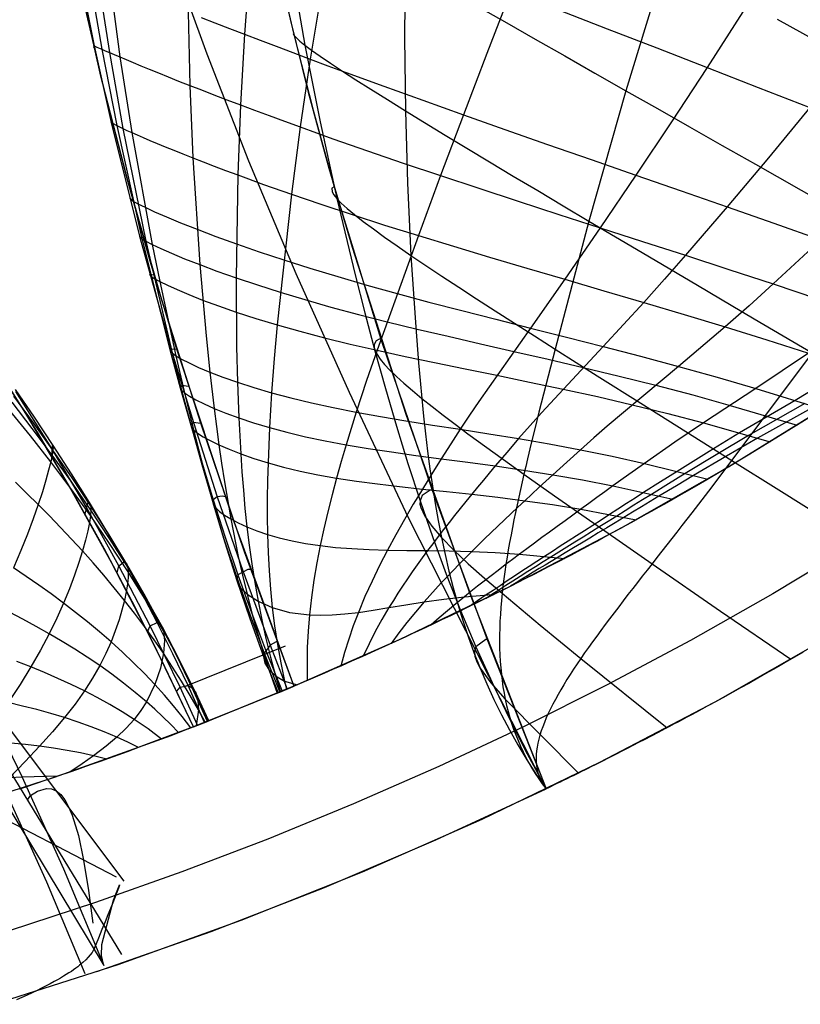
# Model space of a CAD drawing. Header units: millimetres. Extents: x -58 to 58, y -58 to 57.
# Tile 17 of 40: x 17 to 29, y -55 to -40. Entities that reach past the tile are written whole.
import ezdxf

# ---------------------------------------------------------------- set-up
doc = ezdxf.new("R2010")
doc.units = ezdxf.units.MM
doc.header["$MEASUREMENT"] = 0
doc.layers.add('Predefinito', color=5, linetype='Continuous')

msp = doc.modelspace()

# ---------------------------------------------------------------- linework, layer by layer
at = {"layer": 'Predefinito', "extrusion": (0.459919, 0.537098, 0.707107)}
for points in [[(-36.029, 114.312), (-34.523, 117.105), (-33.808, 118.516), (-33.12, 119.937), (-32.458, 121.368), (-31.823, 122.809), (-31.217, 124.262), (-30.638, 125.725), (-30.089, 127.199), (-29.57, 128.684), (-29.08, 130.181), (-28.621, 131.69), (-28.193, 133.21), (-27.796, 134.742), (-27.43, 136.287), (-27.096, 137.843), (-26.796, 139.408), (-26.529, 140.974), (-26.296, 142.541), (-26.095, 144.109), (-25.927, 145.677), (-25.79, 147.247), (-25.684, 148.817), (-25.608, 150.388), (-25.561, 151.96), (-25.543, 153.532), (-25.553, 155.106), (-25.592, 156.68), (-25.751, 159.83), (-26.018, 162.983), (-26.389, 166.137), (-26.862, 169.279), (-27.431, 172.396), (-28.096, 175.49), (-28.856, 178.561), (-29.28, 180.086), (-29.743, 181.601), (-30.253, 183.105), (-30.527, 183.852), (-30.816, 184.596), (-31.119, 185.336), (-31.436, 186.07), (-31.765, 186.795), (-32.108, 187.51), (-32.465, 188.218), (-32.835, 188.916), (-33.218, 189.605), (-33.614, 190.285), (-34.022, 190.957), (-34.444, 191.621), (-34.878, 192.276), (-35.324, 192.923), (-35.783, 193.562), (-36.253, 194.193), (-37.228, 195.432), (-38.246, 196.642), (-39.305, 197.825), (-40.401, 198.981), (-41.527, 200.108), (-42.679, 201.205), (-43.854, 202.276), (-45.05, 203.323), (-46.267, 204.347), (-48.753, 206.336)], [(-52.678, 204.485), (-50.14, 202.573), (-47.664, 200.588), (-46.453, 199.564), (-45.262, 198.516), (-44.093, 197.442), (-42.949, 196.339), (-41.833, 195.205), (-40.751, 194.042), (-39.711, 192.851), (-39.208, 192.245), (-38.716, 191.63), (-38.236, 191.006), (-37.768, 190.375), (-37.314, 189.734), (-36.872, 189.084), (-36.444, 188.425), (-36.03, 187.756), (-35.63, 187.077), (-35.245, 186.389), (-34.874, 185.69), (-34.518, 184.98), (-34.178, 184.26), (-33.852, 183.531), (-33.542, 182.794), (-33.249, 182.053), (-32.972, 181.308), (-32.71, 180.559), (-32.226, 179.05), (-31.788, 177.53), (-31.387, 176), (-31.015, 174.462), (-30.344, 171.369), (-29.773, 168.249), (-29.305, 165.107), (-28.946, 161.963), (-28.808, 160.391), (-28.698, 158.819), (-28.617, 157.247), (-28.565, 155.676), (-28.543, 154.105), (-28.551, 152.534), (-28.59, 150.963), (-28.661, 149.392), (-28.763, 147.821), (-28.899, 146.251), (-29.069, 144.681), (-29.274, 143.111), (-29.515, 141.541), (-29.792, 139.973), (-30.104, 138.414), (-30.451, 136.87), (-30.832, 135.338), (-31.246, 133.82), (-31.693, 132.315), (-32.173, 130.823), (-32.684, 129.343), (-33.227, 127.876), (-33.8, 126.42), (-34.402, 124.976), (-35.034, 123.544), (-35.695, 122.123), (-36.383, 120.713), (-37.098, 119.314), (-38.606, 116.546), (-40.213, 113.817)], [(-47.998, 208.397), (-46.975, 207.755), (-45.938, 207.144), (-44.885, 206.566), (-43.815, 206.024), (-43.274, 205.767), (-42.728, 205.52), (-42.177, 205.283), (-41.621, 205.056), (-41.06, 204.841), (-40.493, 204.638), (-39.921, 204.447), (-39.343, 204.268), (-38.759, 204.103), (-38.172, 203.952), (-37.584, 203.816), (-36.994, 203.696), (-36.402, 203.593), (-35.808, 203.505), (-35.212, 203.434), (-34.614, 203.381), (-34.014, 203.344), (-33.412, 203.325), (-32.808, 203.324), (-32.201, 203.342), (-31.595, 203.378), (-30.992, 203.433), (-30.393, 203.507), (-29.799, 203.598), (-29.209, 203.708), (-28.623, 203.835), (-28.042, 203.98), (-27.464, 204.142), (-26.891, 204.322), (-26.321, 204.517), (-25.755, 204.729), (-25.194, 204.958), (-24.638, 205.201), (-24.09, 205.457), (-23.551, 205.726), (-23.02, 206.007), (-22.496, 206.3), (-21.979, 206.603), (-21.469, 206.918), (-20.965, 207.242), (-20.468, 207.576), (-19.976, 207.919), (-19.009, 208.632), (-18.064, 209.376), (-17.136, 210.149), (-16.229, 210.943), (-15.342, 211.756), (-14.476, 212.585), (-13.633, 213.434), (-12.814, 214.303), (-12.021, 215.194), (-11.255, 216.108), (-10.517, 217.045), (-9.808, 218.007), (-9.129, 218.993), (-8.479, 220.005), (-7.86, 221.041), (-7.272, 222.101), (-6.719, 223.177), (-6.202, 224.265), (-5.72, 225.364), (-5.271, 226.476), (-4.854, 227.598), (-4.468, 228.732), (-4.11, 229.875), (-3.781, 231.029), (-3.48, 232.192), (-3.204, 233.364), (-2.954, 234.545), (-2.728, 235.732), (-2.526, 236.923), (-2.347, 238.116), (-2.19, 239.311), (-1.936, 241.706), (-1.756, 244.108), (-1.645, 246.516), (-1.594, 248.929)], [(-4.634, 252.94), (-4.592, 250.528), (-4.605, 248.119), (-4.68, 245.715), (-4.824, 243.314), (-5.043, 240.919), (-5.185, 239.724), (-5.349, 238.53), (-5.538, 237.337), (-5.752, 236.147), (-5.994, 234.963), (-6.263, 233.788), (-6.561, 232.623), (-6.89, 231.469), (-7.251, 230.327), (-7.645, 229.196), (-8.074, 228.078), (-8.54, 226.972), (-9.044, 225.88), (-9.311, 225.34), (-9.589, 224.803), (-9.876, 224.269), (-10.174, 223.74), (-10.481, 223.217), (-10.797, 222.701), (-11.121, 222.193), (-11.453, 221.692), (-11.794, 221.198), (-12.142, 220.712), (-12.499, 220.232), (-12.864, 219.76), (-13.616, 218.835), (-14.398, 217.936), (-15.208, 217.062), (-16.044, 216.211), (-16.905, 215.381), (-17.787, 214.57), (-18.69, 213.778), (-19.618, 213.007), (-20.569, 212.263), (-21.053, 211.905), (-21.542, 211.556), (-22.038, 211.217), (-22.539, 210.889), (-23.048, 210.571), (-23.563, 210.266), (-24.086, 209.973), (-24.616, 209.693), (-25.155, 209.426), (-25.703, 209.174), (-26.259, 208.936), (-26.824, 208.715), (-27.394, 208.512), (-27.968, 208.328), (-28.546, 208.163), (-29.128, 208.018), (-29.714, 207.892), (-30.303, 207.787), (-30.896, 207.701), (-31.493, 207.636), (-32.095, 207.592), (-32.7, 207.568), (-33.307, 207.565), (-33.913, 207.583), (-34.515, 207.621), (-35.114, 207.678), (-35.709, 207.754), (-36.302, 207.848), (-36.892, 207.96), (-37.48, 208.089), (-38.064, 208.234), (-38.646, 208.396), (-39.226, 208.574), (-39.8, 208.766), (-40.368, 208.971), (-40.929, 209.188), (-41.483, 209.417), (-42.032, 209.658), (-42.575, 209.908), (-43.112, 210.169), (-43.644, 210.44), (-44.171, 210.72), (-45.211, 211.307), (-46.233, 211.926), (-47.239, 212.576), (-48.23, 213.253), (-49.207, 213.957)], [(-49.207, 213.957), (-50.163, 211.634), (-51.061, 209.278), (-51.899, 206.893), (-52.678, 204.485)]]:
    msp.add_lwpolyline(points, dxfattribs=at)
at = {"layer": 'Predefinito', "extrusion": (-5.19456e-06, 2.54963e-05, 1)}
msp.add_lwpolyline([(25.021, -51.773), (22.932, -47.654), (22.033, -45.752), (21.226, -43.948), (20.507, -42.238), (19.873, -40.615), (19.319, -39.077), (18.841, -37.617), (18.437, -36.231), (18.261, -35.565), (18.102, -34.915), (17.959, -34.281), (17.833, -33.663), (17.721, -33.059), (17.625, -32.47), (17.543, -31.895), (17.475, -31.332), (17.421, -30.782), (17.379, -30.244), (17.351, -29.717), (17.334, -29.201), (17.329, -28.695), (17.336, -28.199)], dxfattribs=at)
at = {"layer": 'Predefinito'}
for points in [[(20.14, -30.111), (20.101, -30.715), (20.078, -31.319), (20.069, -31.924), (20.074, -32.528), (20.094, -33.132), (20.126, -33.736), (20.171, -34.338), (20.228, -34.94), (20.297, -35.54), (20.465, -36.738), (20.671, -37.93), (20.912, -39.114), (21.183, -40.292), (21.481, -41.465), (21.804, -42.63), (22.511, -44.942), (23.29, -47.233), (24.127, -49.502), (25.02, -51.771)], [(17.117, -30.346), (17.088, -30.954), (17.072, -31.574), (17.07, -32.206), (17.082, -32.851), (17.108, -33.508), (17.15, -34.179), (17.206, -34.864), (17.279, -35.563), (17.366, -36.276), (17.471, -37.005), (17.591, -37.75), (17.883, -39.29), (18.244, -40.901), (18.677, -42.588), (19.185, -44.358), (19.771, -46.214), (20.437, -48.164), (21.188, -50.213)], [(20.133, -30.213), (20.09, -30.966), (20.07, -31.742), (20.075, -32.543), (20.105, -33.372), (20.162, -34.229), (20.247, -35.117), (20.362, -36.038), (20.506, -36.993), (20.682, -37.984), (20.89, -39.013), (21.132, -40.082), (21.409, -41.192), (21.722, -42.345), (22.073, -43.542), (22.889, -46.08), (23.869, -48.818), (25.02, -51.771)], [(15.764, -52.17), (17.556, -51.595), (19.326, -50.958), (21.073, -50.261), (22.796, -49.504), (24.491, -48.687), (26.157, -47.813), (27.791, -46.882), (29.393, -45.894), (30.96, -44.853), (32.489, -43.757), (33.98, -42.61), (35.431, -41.412), (36.839, -40.164), (38.203, -38.868), (39.522, -37.527), (40.794, -36.14), (42.017, -34.711), (43.19, -33.24), (44.312, -31.729)], [(43.864, -35.612), (42.929, -36.733), (41.965, -37.831), (40.972, -38.904), (39.952, -39.952), (38.904, -40.972), (37.831, -41.965), (36.733, -42.929), (35.612, -43.864), (34.468, -44.768), (33.304, -45.641), (32.12, -46.482), (30.917, -47.29), (29.698, -48.066), (28.462, -48.807), (27.213, -49.515), (25.95, -50.188), (24.676, -50.827), (23.391, -51.43), (22.098, -51.999), (20.797, -52.533), (19.49, -53.032), (18.179, -53.496), (16.864, -53.925)], [(16.632, -55.042), (18.522, -54.435), (20.39, -53.763), (22.233, -53.028), (24.05, -52.229), (25.839, -51.367), (27.596, -50.445), (29.321, -49.462), (31.011, -48.421), (32.664, -47.322), (34.278, -46.166), (35.851, -44.955), (37.381, -43.691), (38.867, -42.375), (40.306, -41.008), (41.698, -39.592), (43.039, -38.13), (44.33, -36.621)], [(19.667, -50.828), (19.054, -49.553), (18.422, -48.331), (17.773, -47.163), (17.106, -46.046), (16.421, -44.98)], [(18.577, -54.286), (13.926, -46.656)], [(19.667, -50.828), (21.188, -50.213)], [(20.974, -50.303), (19.887, -50.742)], [(18.019, -54.58), (17.438, -53.189), (16.84, -51.864)], [(18.196, -54.545), (19.934, -53.934), (21.653, -53.267), (23.348, -52.546), (25.02, -51.771)]]:
    msp.add_lwpolyline(points, dxfattribs=at)
at = {"layer": 'Predefinito', "extrusion": (1, 0, 0)}
for points in [[(-42.588, 263.287), (-42.588, 59.999)], [(-50.213, 267.445), (-50.213, 267.445)], [(-50.828, 268.902), (-50.828, 60.005)], [(-50.828, 268.902), (-50.828, 268.902)], [(-51.771, 266.136), (-51.771, 60)], [(-51.771, 266.136), (-51.771, 60)]]:
    msp.add_lwpolyline(points, dxfattribs=at)
at = {"layer": 'Predefinito', "extrusion": (3.66533e-06, 1.49262e-06, 1)}
msp.add_lwpolyline([(22.63, -49.58), (21.251, -50.186), (19.855, -50.755), (18.444, -51.284)], dxfattribs=at)
at = {"layer": 'Predefinito', "extrusion": (-0.202477, 0.959903, 0.193881)}
msp.add_lwpolyline([(-10.368, 272.743), (-8.753, 274.229)], dxfattribs=at)
at = {"layer": 'Predefinito', "extrusion": (0.001348, 0.000545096, 0.999999)}
msp.add_lwpolyline([(19.586, -50.861), (21.107, -50.245)], dxfattribs=at)
at = {"layer": 'Predefinito', "extrusion": (0, 1, 0)}
for points in [[(-21.188, 267.445), (-21.188, 60.003)], [(-25.02, 60), (-25.02, 35)]]:
    msp.add_lwpolyline(points, dxfattribs=at)
at = {"layer": 'Predefinito', "extrusion": (-9.00228e-07, 1, 0.000691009)}
msp.add_lwpolyline([(-18.028, 272.871), (-18.305, 60.141)], dxfattribs=at)
at = {"layer": 'Predefinito'}
for points in [[(17.335, -28.197, 59.999), (17.24, -28.936, 59.999), (17.166, -29.675, 59.999), (17.113, -30.416, 59.999), (17.081, -31.16, 59.999), (17.069, -31.896, 59.999), (17.076, -32.633, 59.999), (17.101, -33.361, 59.999), (17.143, -34.089, 59.999), (17.201, -34.809, 59.999), (17.275, -35.528, 59.999), (17.361, -36.238, 59.999), (17.462, -36.947, 59.999), (17.696, -38.339, 59.999), (17.974, -39.722, 59.999), (18.287, -41.079, 59.999), (18.633, -42.427, 59.999), (19.005, -43.753, 60), (19.404, -45.071, 60), (20.258, -47.655, 60.001), (21.188, -50.213, 60.003)], [(17.34, -30.095, 54.611), (17.295, -30.728, 54.643), (17.263, -31.359, 54.676), (17.246, -31.989, 54.711), (17.243, -32.617, 54.747), (17.252, -33.241, 54.784), (17.273, -33.863, 54.822), (17.307, -34.482, 54.862), (17.351, -35.097, 54.903), (17.406, -35.709, 54.945), (17.544, -36.924, 55.032), (17.718, -38.125, 55.123), (17.924, -39.313, 55.218), (18.158, -40.488, 55.317), (18.417, -41.651, 55.42), (18.848, -43.377, 55.58), (19.323, -45.082, 55.748), (19.664, -46.209, 55.882), (20.026, -47.335, 56.044), (20.413, -48.461, 56.226), (20.828, -49.587, 56.42), (21.089, -50.254, 56.537)], [(26.85, -39.151, 38.677), (26.233, -41.168, 39.038), (25.671, -43.147, 39.436), (25.156, -45.091, 39.873), (24.912, -46.048, 40.094), (24.854, -46.285, 40.157), (24.796, -46.522, 40.227), (24.74, -46.757, 40.304), (24.713, -46.874, 40.346), (24.685, -46.991, 40.39), (24.659, -47.108, 40.437), (24.632, -47.224, 40.487), (24.607, -47.34, 40.539), (24.581, -47.456, 40.594), (24.557, -47.571, 40.651), (24.533, -47.686, 40.711), (24.51, -47.8, 40.773), (24.488, -47.914, 40.837), (24.467, -48.027, 40.905), (24.447, -48.14, 40.974), (24.428, -48.252, 41.046), (24.411, -48.363, 41.121), (24.394, -48.473, 41.197), (24.379, -48.583, 41.276), (24.365, -48.692, 41.358), (24.353, -48.8, 41.441), (24.342, -48.908, 41.527), (24.333, -49.014, 41.616), (24.326, -49.12, 41.706), (24.32, -49.224, 41.798), (24.316, -49.328, 41.893), (24.314, -49.431, 41.989), (24.313, -49.533, 42.088), (24.315, -49.634, 42.188), (24.318, -49.735, 42.29), (24.324, -49.834, 42.394), (24.331, -49.932, 42.5), (24.341, -50.03, 42.607), (24.352, -50.126, 42.716), (24.366, -50.222, 42.827), (24.382, -50.317, 42.939), (24.401, -50.41, 43.052), (24.421, -50.503, 43.167), (24.444, -50.595, 43.284), (24.469, -50.686, 43.401), (24.497, -50.775, 43.52), (24.527, -50.864, 43.64), (24.56, -50.952, 43.76), (24.594, -51.038, 43.882), (24.632, -51.124, 44.004), (24.672, -51.209, 44.127), (24.714, -51.292, 44.251), (24.806, -51.456, 44.499), (24.856, -51.537, 44.624), (24.908, -51.616, 44.749), (24.963, -51.694, 44.875), (25.02, -51.771, 45)], [(20.521, -39.227, 42.919), (20.439, -40.309, 43.191), (20.378, -41.384, 43.477), (20.338, -42.448, 43.779), (20.314, -44.011, 44.25), (20.321, -45.058, 44.577), (20.334, -45.595, 44.758), (20.343, -45.865, 44.855), (20.355, -46.137, 44.958), (20.368, -46.409, 45.067), (20.383, -46.683, 45.183), (20.402, -46.958, 45.306), (20.423, -47.234, 45.435), (20.448, -47.512, 45.571), (20.478, -47.792, 45.713), (20.512, -48.072, 45.861), (20.551, -48.354, 46.015), (20.595, -48.637, 46.174), (20.646, -48.921, 46.339), (20.702, -49.205, 46.508), (20.765, -49.488, 46.682), (20.835, -49.772, 46.86), (20.913, -50.055, 47.042), (20.985, -50.298, 47.2)], [(21.152, -39.304, 52.349), (21.357, -40.476, 52.471), (21.588, -41.643, 52.6), (21.844, -42.806, 52.731), (22.122, -43.964, 52.865), (22.269, -44.54, 52.941), (22.422, -45.116, 53.027), (22.581, -45.69, 53.128), (22.748, -46.261, 53.242), (22.922, -46.83, 53.371), (23.106, -47.395, 53.512), (23.3, -47.955, 53.666), (23.505, -48.511, 53.832), (23.723, -49.063, 54.009), (23.955, -49.612, 54.195), (24.201, -50.157, 54.389), (24.461, -50.699, 54.589), (24.734, -51.237, 54.793), (25.02, -51.771, 55)], [(22.882, -39.254, 45.03), (22.871, -40.366, 45.224), (22.883, -41.473, 45.43), (22.916, -42.574, 45.647), (22.969, -43.67, 45.867), (23.04, -44.759, 46.093), (23.084, -45.301, 46.221), (23.108, -45.571, 46.293), (23.133, -45.84, 46.372), (23.161, -46.109, 46.457), (23.19, -46.377, 46.549), (23.222, -46.643, 46.648), (23.257, -46.909, 46.754), (23.295, -47.173, 46.867), (23.336, -47.435, 46.986), (23.382, -47.696, 47.112), (23.431, -47.954, 47.245), (23.486, -48.21, 47.383), (23.545, -48.464, 47.528), (23.609, -48.715, 47.678), (23.679, -48.965, 47.833), (23.755, -49.212, 47.994), (23.836, -49.457, 48.159), (23.924, -49.699, 48.329), (24.019, -49.939, 48.504), (24.12, -50.177, 48.682), (24.227, -50.412, 48.864), (24.342, -50.646, 49.048), (24.463, -50.876, 49.235), (24.592, -51.104, 49.425), (24.728, -51.329, 49.616), (24.87, -51.551, 49.807), (25.02, -51.771, 50)], [(18.071, -39.368, 52.74), (18.273, -40.537, 52.887), (18.5, -41.696, 53.04), (18.882, -43.414, 53.278), (19.311, -45.116, 53.527), (19.465, -45.681, 53.622), (19.624, -46.245, 53.727), (19.79, -46.811, 53.843), (19.964, -47.379, 53.969), (20.148, -47.948, 54.103), (20.341, -48.519, 54.245), (20.545, -49.09, 54.393), (20.76, -49.661, 54.545), (21.01, -50.287, 54.714)], [(18.208, -39.423, 51.488), (18.388, -40.587, 51.657), (18.593, -41.741, 51.834), (18.943, -43.452, 52.109), (19.34, -45.149, 52.398), (19.484, -45.714, 52.508), (19.633, -46.278, 52.63), (19.791, -46.845, 52.764), (19.957, -47.414, 52.911), (20.134, -47.986, 53.069), (20.323, -48.56, 53.235), (20.524, -49.134, 53.409), (20.739, -49.709, 53.589), (20.976, -50.302, 53.779)], [(18.393, -39.498, 50.245), (18.548, -40.656, 50.436), (18.727, -41.803, 50.636), (19.039, -43.502, 50.946), (19.153, -44.065, 51.05), (19.398, -45.192, 51.272), (19.53, -45.756, 51.397), (19.668, -46.319, 51.536), (19.815, -46.886, 51.689), (19.972, -47.457, 51.856), (20.141, -48.03, 52.036), (20.322, -48.606, 52.227), (20.519, -49.182, 52.428), (20.731, -49.758, 52.636), (20.951, -50.312, 52.841)], [(21.608, -39.649, 40.783), (21.438, -40.688, 41.065), (21.286, -41.719, 41.364), (21.152, -42.74, 41.682), (20.936, -44.724, 42.346), (20.891, -45.233, 42.525), (20.852, -45.754, 42.719), (20.835, -46.018, 42.824), (20.82, -46.284, 42.936), (20.808, -46.551, 43.055), (20.798, -46.819, 43.182), (20.79, -47.089, 43.316), (20.786, -47.36, 43.458), (20.786, -47.633, 43.608), (20.79, -47.907, 43.764), (20.8, -48.183, 43.928), (20.815, -48.46, 44.098), (20.836, -48.738, 44.275), (20.863, -49.017, 44.458), (20.898, -49.297, 44.647), (20.94, -49.576, 44.841), (20.99, -49.855, 45.039), (21.048, -50.134, 45.242), (21.077, -50.259, 45.334)], [(24.487, -39.657, 36.689), (24.12, -40.601, 36.945), (23.764, -41.533, 37.219), (23.417, -42.457, 37.512), (23.081, -43.369, 37.829), (22.453, -45.11, 38.498), (22.295, -45.569, 38.681), (22.138, -46.049, 38.884), (22.061, -46.296, 38.997), (21.985, -46.545, 39.117), (21.911, -46.798, 39.247), (21.84, -47.051, 39.387), (21.771, -47.306, 39.536), (21.706, -47.562, 39.695), (21.645, -47.819, 39.862), (21.589, -48.077, 40.039), (21.538, -48.338, 40.225), (21.494, -48.6, 40.42), (21.457, -48.864, 40.623), (21.427, -49.129, 40.834), (21.407, -49.377, 41.037), (21.394, -49.626, 41.247), (21.39, -49.875, 41.463), (21.394, -50.125, 41.683)], [(24.011, -39.902, 42.634), (24.426, -40.139, 41.876), (24.857, -40.385, 41.139), (25.304, -40.639, 40.42), (25.763, -40.9, 39.72), (26.233, -41.168, 39.038), (26.712, -41.44, 38.373), (27.2, -41.717, 37.725), (27.696, -41.999, 37.092), (28.199, -42.285, 36.475), (29.225, -42.867, 35.283), (30.273, -43.461, 34.142), (31.338, -44.065, 33.048), (32.418, -44.677, 31.995), (33.508, -45.295, 30.98), (34.609, -45.918, 30)], [(19.585, -39.977, 45.448), (19.608, -41.087, 45.71), (19.654, -42.187, 45.987), (19.76, -43.809, 46.416), (19.856, -44.891, 46.712), (19.914, -45.44, 46.874), (19.979, -45.992, 47.053), (20.015, -46.268, 47.149), (20.052, -46.546, 47.252), (20.093, -46.825, 47.36), (20.136, -47.106, 47.474), (20.233, -47.67, 47.718), (20.346, -48.24, 47.983), (20.41, -48.526, 48.122), (20.479, -48.813, 48.266), (20.553, -49.1, 48.414), (20.633, -49.387, 48.565), (20.719, -49.673, 48.72), (20.811, -49.96, 48.878), (20.935, -50.318, 49.079)], [(19.783, -40.055, 44.873), (19.992, -40.136, 44.304), (20.211, -40.221, 43.743), (20.439, -40.309, 43.191), (20.676, -40.4, 42.646), (20.922, -40.494, 42.111), (21.176, -40.59, 41.584), (21.438, -40.688, 41.065), (21.707, -40.788, 40.555), (21.984, -40.89, 40.054), (22.555, -41.099, 39.076), (23.15, -41.314, 38.131), (23.764, -41.533, 37.219), (24.395, -41.756, 36.337), (25.043, -41.983, 35.484), (25.707, -42.214, 34.659), (26.384, -42.45, 33.861), (27.072, -42.689, 33.09), (27.771, -42.933, 32.344), (28.477, -43.181, 31.623), (29.192, -43.434, 30.925), (29.913, -43.692, 30.248), (30.639, -43.956, 29.591), (31.686, -44.342, 28.685)], [(28.011, -39.972, 33.206), (27.466, -40.816, 33.407), (26.924, -41.641, 33.625), (26.384, -42.45, 33.861), (25.843, -43.249, 34.117), (25.306, -44.032, 34.399), (24.785, -44.772, 34.699), (23.999, -45.886, 35.171), (23.858, -46.095, 35.262), (23.716, -46.31, 35.36), (23.572, -46.531, 35.467), (23.427, -46.757, 35.583), (23.284, -46.987, 35.711), (23.213, -47.103, 35.779), (23.142, -47.218, 35.85), (23.072, -47.334, 35.924), (23.004, -47.449, 36.001), (22.936, -47.565, 36.081), (22.869, -47.68, 36.164), (22.738, -47.912, 36.337), (22.612, -48.144, 36.521), (22.492, -48.378, 36.716), (22.377, -48.614, 36.922), (22.27, -48.851, 37.138), (22.17, -49.09, 37.364), (22.093, -49.292, 37.561), (22.023, -49.495, 37.765), (21.959, -49.699, 37.974), (21.903, -49.905, 38.189)], [(25.209, -39.938, 35.822), (25.947, -40.226, 34.987), (26.7, -40.518, 34.182), (27.466, -40.816, 33.407), (28.241, -41.118, 32.661), (29.026, -41.424, 31.942), (29.818, -41.735, 31.249), (30.617, -42.049, 30.579), (31.421, -42.369, 29.931), (32.23, -42.692, 29.305), (33.318, -43.13, 28.5)], [(28.53, -40.081, 36.769), (29.108, -40.401, 36.168), (29.693, -40.724, 35.583), (30.285, -41.052, 35.013), (31.487, -41.717, 33.916), (32.708, -42.393, 32.871), (33.945, -43.077, 31.872), (35.195, -43.769, 30.917)], [(21.183, -40.292, 60), (21.177, -40.304, 56.216), (21.195, -40.329, 55.273), (21.228, -40.365, 54.334), (21.281, -40.414, 53.399), (21.357, -40.476, 52.471), (21.46, -40.553, 51.55), (21.59, -40.645, 50.638), (21.746, -40.751, 49.736), (21.927, -40.87, 48.845), (22.131, -41.002, 47.968), (22.36, -41.147, 47.105), (22.61, -41.304, 46.259), (22.883, -41.473, 45.43), (23.176, -41.652, 44.619), (23.488, -41.842, 43.827), (23.817, -42.041, 43.053), (24.162, -42.248, 42.297), (24.522, -42.464, 41.557), (24.895, -42.686, 40.835), (25.278, -42.914, 40.128), (25.671, -43.147, 39.436), (26.073, -43.385, 38.76), (26.482, -43.627, 38.098), (27.319, -44.123, 36.815), (28.18, -44.631, 35.582), (29.06, -45.15, 34.393)], [(18.151, -40.51, 59.999), (18.158, -40.488, 55.317), (18.199, -40.505, 54.108), (18.273, -40.537, 52.887), (18.325, -40.56, 52.272), (18.388, -40.587, 51.657), (18.462, -40.619, 51.045), (18.548, -40.656, 50.436), (18.644, -40.696, 49.83), (18.75, -40.741, 49.228), (18.868, -40.789, 48.63), (18.995, -40.842, 48.036), (19.133, -40.898, 47.447), (19.282, -40.957, 46.863), (19.44, -41.021, 46.284), (19.608, -41.087, 45.71), (19.786, -41.157, 45.142), (19.974, -41.23, 44.58), (20.172, -41.305, 44.025), (20.378, -41.384, 43.477), (20.593, -41.464, 42.937), (20.816, -41.547, 42.405), (21.047, -41.632, 41.881), (21.286, -41.719, 41.364), (21.784, -41.897, 40.355), (22.307, -42.08, 39.377), (22.852, -42.267, 38.429), (23.417, -42.457, 37.512), (23.999, -42.65, 36.624), (24.599, -42.846, 35.762), (25.214, -43.046, 34.927), (25.843, -43.249, 34.117), (26.485, -43.456, 33.333), (27.137, -43.667, 32.575), (27.798, -43.882, 31.839), (28.468, -44.103, 31.126), (29.144, -44.33, 30.433)], [(29.026, -41.424, 31.942), (28.399, -42.187, 32.135), (27.771, -42.933, 32.344), (27.137, -43.667, 32.575), (26.819, -44.029, 32.699), (26.504, -44.383, 32.831), (25.887, -45.052, 33.106), (24.949, -46.061, 33.539), (24.778, -46.253, 33.622), (24.604, -46.452, 33.713), (24.427, -46.657, 33.812), (24.248, -46.867, 33.921), (24.158, -46.974, 33.98), (24.069, -47.082, 34.043), (23.98, -47.19, 34.108), (23.891, -47.297, 34.177), (23.804, -47.405, 34.249), (23.717, -47.512, 34.323), (23.632, -47.619, 34.401), (23.547, -47.726, 34.482), (23.464, -47.833, 34.566), (23.381, -47.94, 34.653), (23.3, -48.047, 34.743), (23.22, -48.153, 34.836), (23.141, -48.261, 34.932), (23.064, -48.368, 35.031), (22.988, -48.476, 35.133), (22.914, -48.583, 35.237), (22.841, -48.692, 35.344), (22.77, -48.8, 35.454), (22.701, -48.909, 35.567), (22.634, -49.018, 35.682), (22.527, -49.2, 35.88), (22.426, -49.383, 36.085), (22.332, -49.567, 36.296), (22.244, -49.754, 36.514)], [(18.436, -41.675, 59.999), (18.417, -41.651, 55.42), (18.444, -41.667, 54.236), (18.5, -41.696, 53.04), (18.541, -41.717, 52.438), (18.593, -41.741, 51.834), (18.655, -41.77, 51.233), (18.727, -41.803, 50.636), (18.81, -41.839, 50.041), (18.902, -41.879, 49.449), (19.003, -41.923, 48.862), (19.115, -41.969, 48.278), (19.235, -42.019, 47.698), (19.366, -42.072, 47.123), (19.505, -42.128, 46.552), (19.654, -42.187, 45.987), (19.812, -42.249, 45.426), (19.979, -42.313, 44.871), (20.154, -42.379, 44.322), (20.338, -42.448, 43.779), (20.731, -42.591, 42.717), (21.152, -42.74, 41.682), (21.601, -42.893, 40.676), (22.073, -43.05, 39.699), (22.568, -43.209, 38.75), (23.081, -43.369, 37.829), (23.613, -43.531, 36.934), (24.161, -43.695, 36.065), (24.726, -43.862, 35.22), (25.306, -44.032, 34.399), (25.899, -44.205, 33.603), (26.504, -44.383, 32.831), (27.118, -44.565, 32.081), (27.741, -44.753, 31.352), (28.371, -44.949, 30.644), (29.007, -45.152, 29.955)], [(21.804, -42.63, 60), (21.765, -42.646, 56.349), (21.774, -42.704, 54.532), (21.799, -42.749, 53.629), (21.844, -42.806, 52.731), (21.911, -42.875, 51.839), (22.001, -42.956, 50.954), (22.112, -43.048, 50.078), (22.244, -43.152, 49.212), (22.397, -43.267, 48.357), (22.569, -43.391, 47.513), (22.76, -43.526, 46.683), (22.969, -43.67, 45.867), (23.195, -43.823, 45.067), (23.438, -43.984, 44.283), (23.695, -44.153, 43.513), (23.966, -44.33, 42.757), (24.249, -44.512, 42.016), (24.542, -44.7, 41.289), (24.845, -44.893, 40.574), (25.156, -45.091, 39.873), (25.797, -45.497, 38.507), (26.461, -45.915, 37.187), (27.144, -46.345, 35.908), (27.843, -46.783, 34.666), (28.554, -47.227, 33.457), (29.276, -47.678, 32.278)], [(18.743, -42.828, 59.999), (18.699, -42.804, 55.527), (18.712, -42.818, 54.369), (18.75, -42.844, 53.198), (18.821, -42.884, 52.017), (18.93, -42.939, 50.842), (19.075, -43.006, 49.678), (19.256, -43.084, 48.527), (19.471, -43.173, 47.391), (19.72, -43.272, 46.272), (20.003, -43.38, 45.171), (20.318, -43.494, 44.093), (20.663, -43.614, 43.039), (21.036, -43.738, 42.012), (21.435, -43.864, 41.01), (21.856, -43.992, 40.034), (22.299, -44.12, 39.084), (22.761, -44.248, 38.16), (23.242, -44.377, 37.26), (23.74, -44.506, 36.383), (24.255, -44.638, 35.529), (24.785, -44.772, 34.699), (25.33, -44.91, 33.891), (25.887, -45.052, 33.106), (26.455, -45.201, 32.343), (27.032, -45.356, 31.6), (27.617, -45.52, 30.877), (28.208, -45.692, 30.172), (29.223, -46.003, 29.012)], [(18.903, -43.4, 60), (18.853, -43.39, 54.436), (18.882, -43.414, 53.278), (18.943, -43.452, 52.109), (19.039, -43.502, 50.946), (19.169, -43.564, 49.793), (19.333, -43.637, 48.653), (19.531, -43.719, 47.527), (19.76, -43.809, 46.416), (20.022, -43.907, 45.323), (20.314, -44.011, 44.25), (20.636, -44.118, 43.202), (20.984, -44.229, 42.178), (21.357, -44.341, 41.178), (21.753, -44.453, 40.203), (22.171, -44.565, 39.253), (22.607, -44.676, 38.327), (23.062, -44.787, 37.425), (23.535, -44.898, 36.545), (24.025, -45.011, 35.686), (24.531, -45.127, 34.851), (25.052, -45.246, 34.038), (25.586, -45.371, 33.246), (26.131, -45.502, 32.477), (26.686, -45.641, 31.727), (27.248, -45.789, 30.996), (27.815, -45.947, 30.283), (28.832, -46.248, 29.061)], [(29.192, -43.434, 30.925), (28.468, -44.103, 31.126), (28.103, -44.433, 31.236), (27.741, -44.753, 31.352), (27.032, -45.356, 31.6), (25.947, -46.264, 31.985), (25.747, -46.439, 32.059), (25.543, -46.62, 32.139), (25.334, -46.807, 32.228), (25.123, -47, 32.328), (25.016, -47.098, 32.383), (24.909, -47.196, 32.441), (24.803, -47.295, 32.502), (24.698, -47.394, 32.567), (24.593, -47.492, 32.635), (24.49, -47.589, 32.706), (24.387, -47.686, 32.781), (24.286, -47.783, 32.859), (24.185, -47.879, 32.941), (24.086, -47.975, 33.025), (23.988, -48.071, 33.113), (23.892, -48.167, 33.204), (23.796, -48.262, 33.298), (23.702, -48.358, 33.395), (23.61, -48.453, 33.495), (23.519, -48.548, 33.599), (23.429, -48.644, 33.705), (23.341, -48.739, 33.814), (23.255, -48.834, 33.926), (23.171, -48.93, 34.041), (23.037, -49.087, 34.237), (22.908, -49.244, 34.441), (22.785, -49.402, 34.651), (22.669, -49.561, 34.869)], [(19.069, -43.969, 60), (19, -43.959, 54.503), (19.02, -43.982, 53.358), (19.07, -44.018, 52.202), (19.153, -44.065, 51.05), (19.269, -44.122, 49.909), (19.416, -44.189, 48.779), (19.595, -44.264, 47.663), (19.805, -44.347, 46.561), (20.046, -44.436, 45.476), (20.315, -44.529, 44.41), (20.613, -44.626, 43.367), (20.936, -44.724, 42.346), (21.283, -44.822, 41.349), (21.653, -44.919, 40.375), (22.043, -45.016, 39.425), (22.453, -45.11, 38.498), (22.881, -45.204, 37.593), (23.327, -45.298, 36.709), (23.792, -45.393, 35.846), (24.272, -45.49, 35.005), (24.769, -45.592, 34.186), (25.278, -45.699, 33.388), (25.799, -45.813, 32.611), (26.33, -45.936, 31.853), (26.868, -46.069, 31.113), (27.412, -46.212, 30.391), (28.425, -46.5, 29.102)], [(22.511, -44.942, 60), (22.485, -44.939, 58.249), (22.441, -44.965, 56.5), (22.41, -45.023, 54.757), (22.409, -45.065, 53.89), (22.422, -45.116, 53.027), (22.453, -45.176, 52.169), (22.502, -45.246, 51.316), (22.567, -45.325, 50.47), (22.649, -45.412, 49.632), (22.748, -45.508, 48.802), (22.862, -45.611, 47.981), (22.99, -45.722, 47.171), (23.133, -45.84, 46.372), (23.29, -45.965, 45.584), (23.46, -46.097, 44.809), (23.641, -46.234, 44.046), (23.833, -46.377, 43.293), (24.245, -46.676, 41.821), (24.685, -46.991, 40.39), (25.148, -47.318, 38.998), (25.628, -47.655, 37.641), (26.63, -48.351, 35.02), (27.671, -49.07, 32.503), (28.739, -49.803, 30.07)], [(19.413, -45.1, 60), (19.308, -45.094, 54.645), (19.311, -45.116, 53.527), (19.34, -45.149, 52.398), (19.398, -45.192, 51.272), (19.486, -45.244, 50.156), (19.601, -45.303, 49.05), (19.744, -45.369, 47.956), (19.914, -45.44, 46.874), (20.111, -45.516, 45.808), (20.334, -45.595, 44.758), (20.582, -45.675, 43.729), (20.852, -45.754, 42.719), (21.144, -45.832, 41.73), (21.457, -45.908, 40.761), (21.789, -45.98, 39.812), (22.138, -46.049, 38.884), (22.506, -46.115, 37.976), (22.892, -46.18, 37.085), (23.295, -46.245, 36.213), (23.716, -46.31, 35.36), (24.152, -46.379, 34.527), (24.604, -46.452, 33.713), (25.068, -46.532, 32.917), (25.543, -46.62, 32.139), (26.026, -46.718, 31.378), (26.517, -46.828, 30.633), (27.475, -47.068, 29.24)], [(29.007, -45.152, 29.955), (28.208, -45.692, 30.172), (27.412, -46.212, 30.391), (26.977, -46.507, 30.502), (26.517, -46.828, 30.633), (26.278, -46.996, 30.711), (26.036, -47.17, 30.799), (25.914, -47.258, 30.848), (25.791, -47.347, 30.901), (25.669, -47.436, 30.957), (25.547, -47.524, 31.017), (25.427, -47.612, 31.08), (25.308, -47.698, 31.147), (25.19, -47.785, 31.218), (25.073, -47.87, 31.292), (24.957, -47.955, 31.37), (24.843, -48.039, 31.451), (24.73, -48.123, 31.535), (24.618, -48.206, 31.623), (24.508, -48.288, 31.714), (24.399, -48.37, 31.809), (24.292, -48.452, 31.906), (24.186, -48.533, 32.007), (24.082, -48.614, 32.112), (23.98, -48.694, 32.219), (23.88, -48.773, 32.329), (23.782, -48.852, 32.443), (23.649, -48.96, 32.605), (23.521, -49.067, 32.772), (23.396, -49.174, 32.945), (23.276, -49.279, 33.123)], [(29.06, -45.15, 34.393), (27.537, -47.182, 34.727), (27.232, -47.577, 34.796), (27.08, -47.773, 34.839), (27.005, -47.87, 34.863), (26.929, -47.967, 34.889), (26.854, -48.064, 34.917), (26.779, -48.16, 34.949), (26.704, -48.256, 34.983), (26.63, -48.351, 35.02), (26.556, -48.447, 35.061), (26.482, -48.541, 35.105), (26.409, -48.635, 35.153), (26.336, -48.729, 35.204), (26.264, -48.821, 35.258), (26.193, -48.914, 35.315), (26.123, -49.005, 35.375), (26.054, -49.096, 35.439), (25.986, -49.186, 35.506), (25.919, -49.275, 35.576), (25.853, -49.363, 35.649), (25.789, -49.451, 35.725), (25.726, -49.537, 35.805), (25.665, -49.622, 35.887), (25.606, -49.707, 35.972), (25.548, -49.79, 36.06), (25.493, -49.872, 36.151), (25.439, -49.953, 36.245), (25.387, -50.032, 36.342), (25.337, -50.111, 36.441), (25.29, -50.188, 36.543), (25.245, -50.264, 36.648), (25.202, -50.339, 36.755), (25.161, -50.413, 36.864), (25.122, -50.485, 36.976), (25.087, -50.556, 37.09), (25.053, -50.626, 37.207), (25.022, -50.694, 37.325), (24.994, -50.761, 37.446), (24.969, -50.827, 37.568), (24.946, -50.891, 37.693), (24.926, -50.954, 37.819), (24.909, -51.016, 37.947), (24.895, -51.077, 38.077), (24.884, -51.135, 38.208), (24.876, -51.193, 38.341), (24.871, -51.249, 38.475), (24.869, -51.304, 38.61), (24.87, -51.357, 38.746), (24.874, -51.409, 38.883), (24.881, -51.459, 39.021), (24.891, -51.508, 39.16), (24.905, -51.556, 39.299), (24.921, -51.602, 39.439), (24.941, -51.646, 39.579), (24.964, -51.689, 39.719), (24.991, -51.731, 39.86), (25.02, -51.771, 40)], [(29.647, -45.362, 29.284), (28.802, -45.874, 29.484), (27.959, -46.366, 29.685), (27.499, -46.646, 29.785), (27.011, -46.949, 29.904), (26.759, -47.108, 29.975), (26.502, -47.272, 30.057), (26.372, -47.355, 30.103), (26.242, -47.439, 30.153), (26.112, -47.523, 30.206), (25.983, -47.606, 30.263), (25.855, -47.688, 30.324), (25.729, -47.769, 30.388), (25.604, -47.85, 30.457), (25.48, -47.929, 30.529), (25.357, -48.008, 30.604), (25.236, -48.087, 30.683), (25.116, -48.164, 30.766), (24.997, -48.241, 30.852), (24.88, -48.316, 30.941), (24.765, -48.392, 31.034), (24.651, -48.466, 31.13), (24.539, -48.54, 31.23), (24.429, -48.613, 31.333), (24.321, -48.685, 31.439), (24.215, -48.756, 31.548), (24.111, -48.826, 31.66), (23.981, -48.915, 31.808), (23.856, -49.001, 31.96)], [(19.667, -50.828, 60.005), (19.232, -49.915, 60.005), (18.78, -49.012, 60.005), (18.308, -48.12, 60.004), (17.816, -47.237, 60.002), (17.295, -46.354, 60.001), (16.753, -45.486, 60)], [(19.834, -50.763, 53.006), (19.583, -50.201, 52.817), (19.354, -49.719, 52.654), (19.116, -49.245, 52.496), (18.871, -48.778, 52.344), (18.617, -48.319, 52.197), (18.356, -47.867, 52.057), (18.089, -47.423, 51.924), (17.815, -46.985, 51.8), (17.536, -46.554, 51.686), (17.252, -46.128, 51.581), (16.962, -45.708, 51.486)], [(19.728, -50.804, 56.55), (19.462, -50.225, 56.454), (19.01, -49.295, 56.3), (18.534, -48.382, 56.154), (18.035, -47.485, 56.021), (17.513, -46.602, 55.904), (16.969, -45.734, 55.806)], [(19.591, -45.662, 60), (19.491, -45.646, 55.812), (19.465, -45.681, 53.622), (19.484, -45.714, 52.508), (19.53, -45.756, 51.397), (19.604, -45.805, 50.295), (19.703, -45.862, 49.203), (19.829, -45.924, 48.121), (19.979, -45.992, 47.053), (20.155, -46.063, 45.997), (20.355, -46.137, 44.958), (20.577, -46.211, 43.938), (20.82, -46.284, 42.936), (21.084, -46.355, 41.953), (21.367, -46.422, 40.989), (21.668, -46.486, 40.044), (21.985, -46.545, 39.117), (22.32, -46.601, 38.208), (22.672, -46.654, 37.316), (23.041, -46.706, 36.441), (23.427, -46.757, 35.583), (23.83, -46.81, 34.743), (24.248, -46.867, 33.921), (24.679, -46.929, 33.116), (25.123, -47, 32.328), (25.576, -47.079, 31.556), (26.036, -47.17, 30.799), (26.944, -47.373, 29.375)], [(19.891, -50.74, 50.286), (19.676, -50.267, 50.062), (19.44, -49.786, 49.834), (19.194, -49.316, 49.613), (18.936, -48.857, 49.399), (18.668, -48.406, 49.194), (18.391, -47.966, 48.999), (18.107, -47.536, 48.816), (17.816, -47.115, 48.644), (17.519, -46.702, 48.485), (17.217, -46.297, 48.34), (16.91, -45.897, 48.209)], [(19.877, -50.746, 51.199), (19.647, -50.234, 50.981), (19.414, -49.751, 50.776), (19.171, -49.278, 50.576), (18.917, -48.814, 50.382), (18.655, -48.359, 50.197), (18.384, -47.913, 50.02), (18.106, -47.476, 49.854), (17.821, -47.048, 49.698), (17.531, -46.627, 49.554), (17.236, -46.214, 49.422), (16.935, -45.806, 49.303)], [(19.898, -50.738, 49.367), (19.7, -50.311, 49.144), (19.462, -49.835, 48.894), (19.211, -49.371, 48.652), (18.948, -48.917, 48.418), (18.674, -48.474, 48.194), (18.391, -48.042, 47.982), (18.1, -47.62, 47.781), (17.802, -47.207, 47.594), (17.498, -46.804, 47.421), (17.188, -46.409, 47.263), (16.874, -46.02, 47.12)], [(28.95, -45.92, 29.316), (28.096, -46.406, 29.512), (27.63, -46.682, 29.609), (27.135, -46.981, 29.724), (26.879, -47.138, 29.794), (26.619, -47.299, 29.874), (26.487, -47.381, 29.92), (26.355, -47.464, 29.968), (26.223, -47.546, 30.021), (26.093, -47.628, 30.077), (25.963, -47.708, 30.137), (25.835, -47.788, 30.201), (25.708, -47.867, 30.269), (25.582, -47.946, 30.34), (25.458, -48.023, 30.415), (25.335, -48.1, 30.494), (25.213, -48.176, 30.576), (25.093, -48.251, 30.661), (24.975, -48.325, 30.75), (24.858, -48.398, 30.843), (24.743, -48.471, 30.939), (24.629, -48.543, 31.038), (24.518, -48.614, 31.14), (24.408, -48.684, 31.246), (24.301, -48.753, 31.355), (24.195, -48.821, 31.467), (24.109, -48.878, 31.562)], [(29.097, -45.964, 29.153), (28.231, -46.444, 29.344), (27.759, -46.716, 29.438), (27.258, -47.011, 29.549), (26.999, -47.166, 29.617), (26.735, -47.325, 29.696), (26.602, -47.406, 29.74), (26.468, -47.487, 29.788), (26.335, -47.568, 29.84), (26.202, -47.648, 29.895), (26.071, -47.728, 29.955), (25.941, -47.806, 30.018), (25.813, -47.884, 30.085), (25.685, -47.961, 30.156), (25.559, -48.037, 30.23), (25.435, -48.112, 30.308), (25.312, -48.186, 30.389), (25.19, -48.26, 30.474), (25.098, -48.316, 30.542), (25.006, -48.371, 30.612), (24.915, -48.426, 30.684), (24.826, -48.481, 30.758), (24.737, -48.535, 30.834), (24.65, -48.588, 30.912), (24.564, -48.641, 30.992), (24.479, -48.693, 31.073)], [(29.038, -46.12, 29.036), (28.115, -46.688, 29.138), (27.863, -46.839, 29.173), (27.648, -46.967, 29.208), (27.463, -47.075, 29.242), (27.304, -47.167, 29.277), (27.164, -47.248, 29.312), (27.039, -47.32, 29.346), (26.924, -47.385, 29.381), (26.819, -47.445, 29.416), (26.721, -47.5, 29.451), (26.628, -47.552, 29.486), (26.541, -47.601, 29.521), (26.459, -47.646, 29.556), (26.306, -47.731, 29.625), (26.165, -47.808, 29.695), (26.035, -47.879, 29.765), (25.913, -47.945, 29.835), (25.799, -48.007, 29.904), (25.692, -48.064, 29.974), (25.589, -48.119, 30.044), (25.492, -48.171, 30.114), (25.399, -48.22, 30.184), (25.31, -48.267, 30.253), (25.225, -48.311, 30.323), (25.143, -48.354, 30.393), (25.064, -48.395, 30.463), (24.988, -48.434, 30.533), (24.844, -48.508, 30.672), (24.709, -48.577, 30.812), (24.583, -48.641, 30.951), (24.464, -48.701, 31.091), (24.352, -48.757, 31.23), (24.246, -48.81, 31.37), (24.146, -48.859, 31.509), (24.051, -48.906, 31.649), (23.96, -48.95, 31.788), (23.874, -48.993, 31.928), (23.792, -49.032, 32.068), (23.714, -49.07, 32.207), (23.639, -49.106, 32.347), (23.568, -49.141, 32.486), (23.434, -49.205, 32.766), (23.309, -49.264, 33.045), (23.193, -49.318, 33.324), (23.085, -49.369, 33.603), (22.984, -49.416, 33.882), (22.889, -49.461, 34.162), (22.63, -49.579, 35)], [(19.773, -46.222, 60.001), (19.664, -46.209, 55.882), (19.624, -46.245, 53.727), (19.633, -46.278, 52.63), (19.668, -46.319, 51.536), (19.728, -46.367, 50.45), (19.813, -46.422, 49.373), (19.921, -46.482, 48.307), (20.052, -46.546, 47.252), (20.207, -46.613, 46.21), (20.383, -46.683, 45.183), (20.581, -46.752, 44.174), (20.798, -46.819, 43.182), (21.033, -46.884, 42.207), (21.285, -46.945, 41.25), (21.555, -47.001, 40.309), (21.84, -47.051, 39.387), (22.14, -47.097, 38.48), (22.458, -47.14, 37.588), (22.792, -47.18, 36.711), (23.142, -47.218, 35.85), (23.509, -47.257, 35.005), (23.891, -47.297, 34.177), (24.288, -47.342, 33.364), (24.698, -47.394, 32.567), (25.118, -47.454, 31.784), (25.547, -47.524, 31.017), (26.388, -47.686, 29.587)], [(17.515, -46.721, 60.002), (17.526, -46.555, 53.805), (17.536, -46.554, 51.686), (17.536, -46.579, 50.621), (17.531, -46.627, 49.554), (17.519, -46.702, 48.485), (17.498, -46.804, 47.421), (17.466, -46.932, 46.368), (17.424, -47.084, 45.326), (17.371, -47.258, 44.298), (17.308, -47.453, 43.282), (17.232, -47.668, 42.279), (17.145, -47.9, 41.292), (17.045, -48.149, 40.319), (16.932, -48.413, 39.362)], [(13.68, -46.795, 60.166), (18.305, -54.454, 60.104)], [(19.843, -50.759, 45.678), (19.74, -50.57, 45.537), (19.613, -50.35, 45.371), (19.483, -50.133, 45.208), (19.348, -49.921, 45.047), (19.21, -49.711, 44.888), (19.067, -49.506, 44.733), (18.921, -49.303, 44.581), (18.771, -49.104, 44.432), (18.618, -48.908, 44.287), (18.462, -48.715, 44.146), (18.304, -48.526, 44.009), (18.143, -48.34, 43.877), (17.979, -48.157, 43.748), (17.814, -47.977, 43.625), (17.647, -47.8, 43.505), (17.478, -47.626, 43.391), (17.308, -47.453, 43.282), (17.136, -47.283, 43.177), (16.963, -47.115, 43.078)], [(23.29, -47.233, 60), (23.26, -47.233, 58.372), (23.141, -47.315, 55.124), (23.106, -47.395, 53.512), (23.105, -47.445, 52.711), (23.117, -47.5, 51.913), (23.177, -47.63, 50.332), (23.283, -47.782, 48.774), (23.431, -47.954, 47.245), (23.618, -48.144, 45.748), (23.839, -48.351, 44.283), (24.086, -48.57, 42.848), (24.353, -48.8, 41.441), (24.93, -49.284, 38.707), (25.548, -49.79, 36.06), (26.857, -50.842, 30.968)], [(20.148, -47.336, 60.001), (20.105, -47.324, 58.056), (20.026, -47.335, 56.044), (19.964, -47.379, 53.969), (19.957, -47.414, 52.911), (19.972, -47.457, 51.856), (20.007, -47.504, 50.809), (20.063, -47.556, 49.769), (20.138, -47.612, 48.739), (20.233, -47.67, 47.718), (20.346, -47.731, 46.709), (20.478, -47.792, 45.713), (20.626, -47.851, 44.731), (20.79, -47.907, 43.764), (20.969, -47.959, 42.812), (21.162, -48.005, 41.874), (21.369, -48.045, 40.949), (21.589, -48.077, 40.039), (21.822, -48.103, 39.142), (22.07, -48.122, 38.256), (22.333, -48.135, 37.383), (22.612, -48.144, 36.521), (22.908, -48.15, 35.672), (23.22, -48.153, 34.836), (23.548, -48.158, 34.014), (23.892, -48.167, 33.204), (24.249, -48.182, 32.407), (24.618, -48.206, 31.623), (25.301, -48.271, 30.261)], [(18.022, -47.601, 60.003), (18.061, -47.434, 53.982), (18.089, -47.423, 51.924), (18.099, -47.44, 50.89), (18.106, -47.476, 49.854), (18.107, -47.536, 48.816), (18.1, -47.62, 47.781), (18.084, -47.725, 46.757), (18.059, -47.851, 45.743), (18.024, -47.996, 44.74), (17.979, -48.157, 43.748), (17.925, -48.335, 42.769), (17.859, -48.527, 41.801), (17.782, -48.732, 40.847), (17.692, -48.95, 39.907), (17.589, -49.178, 38.981), (17.473, -49.416, 38.071), (17.342, -49.663, 37.177), (17.195, -49.919, 36.3), (17.032, -50.185, 35.439), (16.852, -50.46, 34.596)], [(18.612, -53.171, 49.981), (14.426, -47.605, 48.424)], [(18.506, -48.489, 60.004), (18.534, -48.382, 56.154), (18.617, -48.319, 52.197), (18.655, -48.359, 50.197), (18.668, -48.406, 49.194), (18.674, -48.474, 48.194), (18.673, -48.559, 47.204), (18.663, -48.661, 46.222), (18.645, -48.778, 45.25), (18.618, -48.908, 44.287), (18.537, -49.203, 42.394), (18.413, -49.536, 40.544), (18.334, -49.714, 39.637), (18.241, -49.899, 38.743), (18.133, -50.088, 37.861), (18.009, -50.283, 36.994), (17.867, -50.483, 36.139), (17.707, -50.689, 35.297), (17.527, -50.902, 34.469), (17.328, -51.124, 33.654), (17.109, -51.357, 32.855), (16.874, -51.603, 32.071), (16.592, -51.897, 31.21), (16.571, -51.919, 31.149)], [(19.627, -50.843, 41.972), (19.496, -50.673, 41.79), (19.362, -50.507, 41.611), (19.223, -50.345, 41.434), (19.08, -50.187, 41.261), (18.92, -50.018, 41.075), (18.755, -49.854, 40.894), (18.586, -49.693, 40.716), (18.413, -49.536, 40.544), (18.237, -49.384, 40.377), (18.058, -49.236, 40.215), (17.876, -49.091, 40.058), (17.692, -48.95, 39.907), (17.505, -48.811, 39.762), (17.316, -48.676, 39.623), (17.125, -48.543, 39.489), (16.932, -48.413, 39.362)], [(20.536, -48.441, 60.002), (20.493, -48.437, 58.146), (20.341, -48.519, 54.245), (20.322, -48.606, 52.227), (20.37, -48.706, 50.231), (20.479, -48.813, 48.266), (20.646, -48.921, 46.339), (20.863, -49.017, 44.458), (21.125, -49.09, 42.624), (21.427, -49.129, 40.834), (21.593, -49.133, 39.953), (21.772, -49.128, 39.081), (21.964, -49.114, 38.218), (22.17, -49.09, 37.364), (22.393, -49.058, 36.518), (22.634, -49.018, 35.682), (22.893, -48.974, 34.857), (23.171, -48.93, 34.041), (23.468, -48.888, 33.236), (23.782, -48.852, 32.443), (24.195, -48.821, 31.467), (24.227, -48.819, 31.396)], [(19.439, -50.916, 40.127), (19.321, -50.794, 39.968), (19.201, -50.676, 39.811), (19.077, -50.561, 39.656), (18.951, -50.449, 39.504), (18.78, -50.305, 39.306), (18.605, -50.165, 39.113), (18.425, -50.03, 38.925), (18.241, -49.899, 38.743), (18.053, -49.772, 38.566), (17.863, -49.649, 38.395), (17.669, -49.531, 38.23), (17.473, -49.416, 38.071), (17.274, -49.304, 37.918), (17.073, -49.195, 37.773), (16.87, -49.088, 37.633)], [(18.969, -49.385, 60.005), (19.01, -49.295, 56.3), (19.116, -49.245, 52.496), (19.171, -49.278, 50.576), (19.211, -49.371, 48.652), (19.224, -49.519, 46.754), (19.21, -49.711, 44.888), (19.163, -49.938, 43.057), (19.08, -50.187, 41.261), (18.951, -50.449, 39.504), (18.866, -50.582, 38.64), (18.764, -50.716, 37.787), (18.644, -50.85, 36.943), (18.503, -50.986, 36.108), (18.338, -51.124, 35.283), (18.148, -51.267, 34.468), (17.976, -51.388, 33.817), (17.787, -51.516, 33.175)], [(20.935, -49.538, 60.002), (20.923, -49.536, 59.129), (20.828, -49.587, 56.42), (20.739, -49.709, 53.589), (20.731, -49.758, 52.636), (20.749, -49.859, 50.744), (20.811, -49.96, 48.878), (20.913, -50.055, 47.042), (21.048, -50.134, 45.242), (21.243, -50.19, 43.156)], [(22.63, -49.579, 35), (22.422, -49.674, 35.781), (22.233, -49.759, 36.563), (22.065, -49.833, 37.344), (21.915, -49.9, 38.125), (21.778, -49.96, 38.907), (21.655, -50.013, 39.688), (21.445, -50.104, 41.252), (21.275, -50.176, 42.814), (21.141, -50.232, 44.376), (21.042, -50.274, 45.939), (20.974, -50.303, 47.501), (20.935, -50.319, 49.064), (20.923, -50.324, 50.626), (20.975, -50.302, 53.752), (21.178, -50.217, 59.221), (21.188, -50.213, 60.003)], [(24.127, -49.502, 60), (24.104, -49.504, 58.545), (23.955, -49.612, 54.195), (23.934, -49.677, 52.755), (23.938, -49.753, 51.325), (23.967, -49.841, 49.907), (24.019, -49.939, 48.504), (24.181, -50.161, 45.747), (24.401, -50.41, 43.052), (25.511, -51.531, 32.735)], [(28.924, -49.696, 30.056), (28.793, -49.772, 30.08), (28.678, -49.838, 30.104), (28.575, -49.897, 30.127), (28.481, -49.951, 30.151), (28.394, -50, 30.175), (28.237, -50.089, 30.223), (28.098, -50.168, 30.271), (27.971, -50.238, 30.319), (27.855, -50.302, 30.367), (27.748, -50.362, 30.415), (27.649, -50.416, 30.463), (27.555, -50.467, 30.511), (27.467, -50.515, 30.558), (27.384, -50.561, 30.606), (27.304, -50.604, 30.654), (27.229, -50.644, 30.701), (27.156, -50.683, 30.749), (27.087, -50.72, 30.797), (27.021, -50.756, 30.845), (26.957, -50.79, 30.892), (26.895, -50.822, 30.94), (26.836, -50.854, 30.988), (26.723, -50.913, 31.083), (26.618, -50.968, 31.179), (26.519, -51.02, 31.274), (26.425, -51.068, 31.37), (26.336, -51.114, 31.465), (26.251, -51.158, 31.561), (26.171, -51.199, 31.656), (26.094, -51.238, 31.752), (26.022, -51.275, 31.848), (25.953, -51.31, 31.943), (25.887, -51.343, 32.039), (25.825, -51.375, 32.134), (25.765, -51.404, 32.23), (25.709, -51.432, 32.326), (25.656, -51.459, 32.421), (25.606, -51.484, 32.517), (25.558, -51.508, 32.612), (25.513, -51.53, 32.708), (25.47, -51.551, 32.804), (25.43, -51.571, 32.899), (25.392, -51.59, 32.994), (25.357, -51.607, 33.09), (25.323, -51.624, 33.185), (25.292, -51.639, 33.28), (25.262, -51.653, 33.376), (25.235, -51.667, 33.471), (25.209, -51.679, 33.567), (25.186, -51.691, 33.663), (25.164, -51.701, 33.758), (25.143, -51.711, 33.854), (25.125, -51.72, 33.949), (25.108, -51.729, 34.045), (25.079, -51.743, 34.236), (25.066, -51.749, 34.332), (25.056, -51.754, 34.427), (25.047, -51.758, 34.523), (25.04, -51.762, 34.618), (25.02, -51.771, 35)], [(19.18, -51.014, 38.3), (18.976, -50.861, 38.04), (18.764, -50.716, 37.787), (18.583, -50.601, 37.58), (18.396, -50.49, 37.379), (18.204, -50.384, 37.183), (18.009, -50.283, 36.994), (17.81, -50.186, 36.81), (17.608, -50.093, 36.633), (17.403, -50.005, 36.463), (17.195, -49.919, 36.3), (16.984, -49.837, 36.143)], [(19.412, -50.287, 60.005), (19.462, -50.225, 56.454), (19.583, -50.201, 52.817), (19.647, -50.234, 50.981), (19.7, -50.311, 49.144), (19.731, -50.426, 47.327), (19.74, -50.57, 45.537), (19.704, -50.813, 42.969)], [(16.411, -50.25, 60.095), (17.059, -51.585, 60.098), (17.69, -52.986, 60.101), (18.305, -54.454, 60.104)], [(18.83, -51.143, 36.494), (18.668, -51.062, 36.299), (18.503, -50.986, 36.108), (18.311, -50.905, 35.896), (18.114, -50.828, 35.69), (17.913, -50.756, 35.49), (17.707, -50.689, 35.297), (17.498, -50.626, 35.111), (17.286, -50.567, 34.932), (17.071, -50.512, 34.76), (16.852, -50.46, 34.596)], [(19.667, -50.828, 60.005), (19.887, -50.742, 50.63), (19.887, -50.742, 47.504), (19.852, -50.756, 45.941), (19.789, -50.78, 44.378), (19.694, -50.817, 42.816), (19.562, -50.868, 41.253), (19.385, -50.936, 39.689), (19.276, -50.977, 38.907), (19.151, -51.024, 38.124), (19.008, -51.078, 37.343), (18.843, -51.139, 36.562), (18.657, -51.207, 35.781), (18.444, -51.284, 35)], [(18.494, -53.113, 39.965), (14.13, -50.842, 38.197)], [(18.351, -51.317, 34.698), (18.148, -51.267, 34.468), (17.95, -51.225, 34.254), (17.747, -51.187, 34.047), (17.54, -51.153, 33.847), (17.328, -51.124, 33.654), (17.112, -51.098, 33.469), (16.893, -51.077, 33.292)], [(18.444, -51.284, 35), (18.249, -51.354, 34.381), (18.142, -51.392, 34.072), (18.028, -51.432, 33.763), (17.906, -51.475, 33.454), (17.773, -51.52, 33.144), (17.631, -51.569, 32.835), (17.555, -51.595, 32.68), (17.476, -51.622, 32.526), (17.392, -51.65, 32.371), (17.305, -51.68, 32.216), (17.214, -51.71, 32.062), (17.118, -51.742, 31.907), (17.018, -51.775, 31.753)], [(17.601, -51.58, 32.773), (17.425, -51.582, 32.589), (17.245, -51.586, 32.41), (17.061, -51.593, 32.238), (16.874, -51.603, 32.071)], [(17.151, -51.932, 60.171), (17.191, -51.873, 57.387), (17.295, -51.804, 54.773), (17.435, -51.766, 52.172), (17.51, -51.771, 50.88), (17.582, -51.799, 49.596), (17.65, -51.854, 48.323), (17.712, -51.936, 47.06), (17.77, -52.041, 45.808), (17.823, -52.168, 44.57), (17.917, -52.48, 42.135), (17.997, -52.854, 39.763), (18.072, -53.313, 37.256), (18.136, -53.81, 34.817)], [(18.305, -54.454, 60.104), (18.271, -54.301, 58.521), (18.272, -54.132, 56.94), (18.452, -53.461, 50.51), (18.495, -53.346, 48.892), (18.525, -53.268, 47.271), (18.54, -53.23, 45.673), (18.541, -53.234, 44.076), (18.526, -53.279, 42.481), (18.492, -53.37, 40.884), (18.439, -53.502, 39.338), (18.367, -53.682, 37.797), (18.323, -53.788, 37.047), (18.275, -53.906, 36.3), (18.222, -54.037, 35.556), (18.164, -54.182, 34.813)], [(18.164, -54.182, 34.813), (18.158, -54.199, 34.728), (18.149, -54.217, 34.638), (18.127, -54.255, 34.452), (18.099, -54.293, 34.266), (18.068, -54.328, 34.093), (18.03, -54.368, 33.907), (17.986, -54.409, 33.723), (17.936, -54.45, 33.541), (17.909, -54.472, 33.451), (17.88, -54.493, 33.361), (17.846, -54.517, 33.263), (17.811, -54.542, 33.167), (17.773, -54.566, 33.072), (17.733, -54.591, 32.978), (17.692, -54.617, 32.885), (17.648, -54.643, 32.793), (17.601, -54.669, 32.702), (17.552, -54.696, 32.612), (17.491, -54.729, 32.506), (17.427, -54.763, 32.403), (17.36, -54.797, 32.302), (17.29, -54.831, 32.204), (17.217, -54.866, 32.109), (17.141, -54.902, 32.016), (17.061, -54.938, 31.926), (16.979, -54.975, 31.837)]]:
    msp.add_polyline3d(points, dxfattribs=at)

doc.saveas('drawing.dxf')
